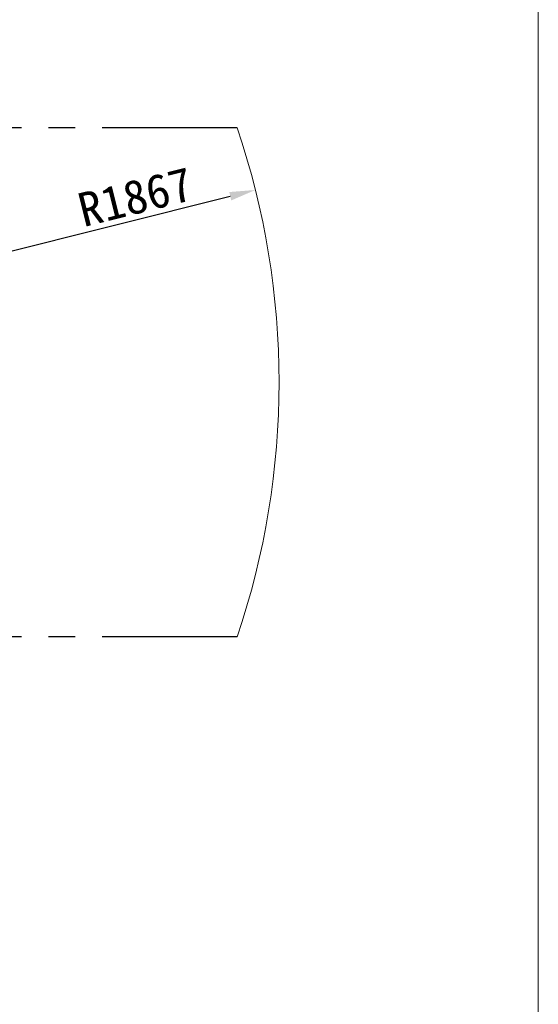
# Model space of a CAD drawing. Header units: millimetres. Extents: x -8713 to 3261, y -18743 to -8704.
# Tile 23 of 133: x -2969 to -1747, y -16423 to -14103. Entities that reach past the tile are written whole.
import ezdxf

# ---------------------------------------------------------------- set-up
doc = ezdxf.new("R2010")
doc.units = ezdxf.units.MM
doc.header["$LTSCALE"] = 10
doc.header["$PDSIZE"] = -1
doc.linetypes.add('CENTER', pattern=[50.8, 31.75, -6.35, 6.35, -6.35])
doc.layers.get('Defpoints').update_dxf_attribs({"true_color": 0x5e5e5e})
for name, color, linetype, lineweight in [('1轮廓实线层', 7, 'Continuous', 18), ('2细线层', 4, 'Continuous', 13), ('图框层', 7, 'Continuous', 18)]:
    doc.layers.add(name, color=color, linetype=linetype, lineweight=lineweight)
doc.dimstyles.new('ISO-25', dxfattribs={"dimscale": 20, "dimtxt": 4, "dimasz": 3.05, "dimexe": 3, "dimexo": 0.625, "dimtad": 1, "dimdec": 0, "dimtxsty": 'Standard', "dimcen": 2.5, "dimclrd": 1, "dimclre": 1, "dimclrt": 4, "dimadec": 1, "dimazin": 2, "dimtfac": 1, "dimtdec": 0, "dimtmove": 0, "dimatfit": 0, "dimfxl": 1, "dimarcsym": 0})

# ---------------------------------------------------------------- blocks, each defined once
blk = doc.blocks.new('ZwmFrameMain_A4^_^无分区图框^_^portrait')
at = {"layer": '1轮廓实线层'}
blk.add_line((180, 287), (180, 0), dxfattribs=at)
blk = doc.blocks.new('*D233')
at = {"color": 1, "lineweight": -2, "transparency": 16777216}
blk.add_line((-4225.1, -14957.2), (-2473.2, -14518.8), dxfattribs=at)
at = {"color": 1, "lineweight": 20, "transparency": 16777216}
blk.add_solid([(-2475.7, -14508.9), (-2470.8, -14528.6), (-2414.1, -14504)], dxfattribs=at)
at = {"layer": 'Defpoints', "color": 0, "lineweight": 20, "transparency": 16777216}
for p in [(-2414.1, -14504), (-4225.1, -14957.2)]:
    blk.add_point(p, dxfattribs=at)
at = {"color": 4, "transparency": 16777216, "insert": (-2696.7, -14520.6), "char_height": 80, "width": 121.608, "attachment_point": 5, "rotation": 14.0503}
blk.add_mtext('{\\fSimHei|b0|i0|c134|p49;R1867}', dxfattribs=at)

msp = doc.modelspace()

# ---------------------------------------------------------------- linework, layer by layer
at = {"color": 2, "linetype": 'CENTER'}
for p, q in [((-2457.3, -14357.2), (-5993, -14357.2)), ((-2457.3, -15557.2), (-5993, -15557.2))]:
    msp.add_line(p, q, dxfattribs=at)
at = {"layer": '2细线层', "color": 4}
msp.add_arc((-4225.1, -14957.2), 1866.9, 341.253, 18.747, dxfattribs=at)

# ---------------------------------------------------------------- block references
at = {"layer": '图框层', "xscale": 33.8, "yscale": 33.8, "zscale": 33.8}
msp.add_blockref('ZwmFrameMain_A4^_^无分区图框^_^portrait', (-7831.5, -18574), dxfattribs=at)

# ---------------------------------------------------------------- dimensions: what is measured, and where the dimension line sits
dim = msp.add_radius_dim(center=(-4225.1, -14957.2), mpoint=(-2414.1, -14504), text='{\\fSimHei|b0|i0|c134|p49;<>}', dimstyle='ISO-25')
dim.commit()
dim.dimension.update_dxf_attribs({"geometry": '*D233', "text_midpoint": (-2683.9, -14571.5), "dimtype": 164})

doc.saveas('drawing.dxf')
